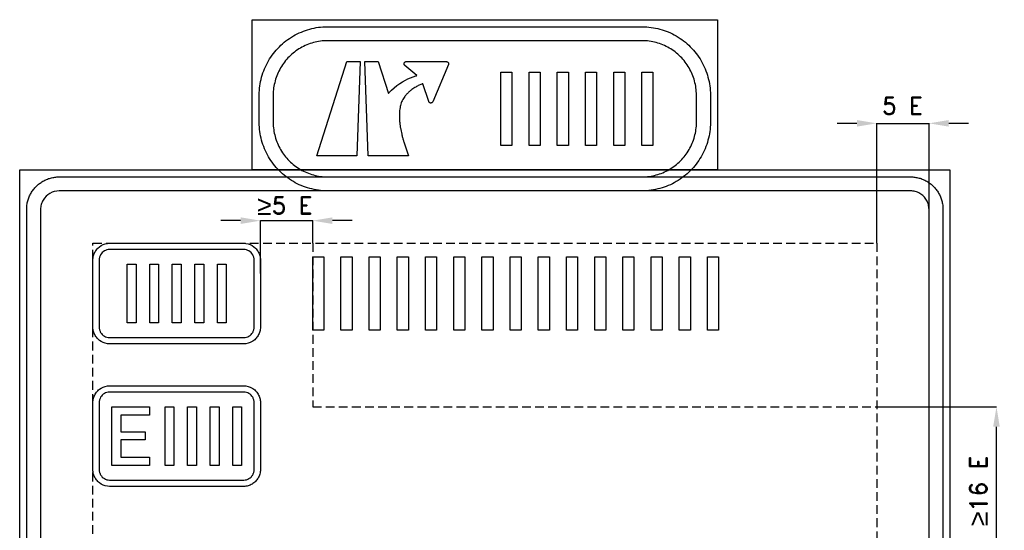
# Model space of a CAD drawing. Header units: millimetres. Extents: x 377 to 4611, y 39 to 6508.
# Tile 3 of 3: x 377 to 4611, y 4315 to 6508. Entities that reach past the tile are written whole.
import ezdxf

# ---------------------------------------------------------------- set-up
doc = ezdxf.new("R2010")
doc.units = ezdxf.units.MM
doc.header["$LTSCALE"] = 5
doc.linetypes.add('ČÁRKOVANÁX2', pattern=[1.5, 1, -0.5])
doc.layers.add('Kóty', color=2, linetype='Continuous')
doc.layers.add('Značka', color=7, linetype='Continuous')
doc.styles.get("Standard").update_dxf_attribs({"font": 'romand.shx', "height": 75})
doc.dimstyles.get("Standard").update_dxf_attribs({"dimtxt": 75, "dimasz": 85, "dimexe": 0.18, "dimexo": 0.0625, "dimgap": 37.5, "dimtad": 1, "dimdec": 0, "dimzin": 0, "dimdsep": 46, "dimtxsty": 'Standard', "dimcen": 0.09, "dimadec": 0, "dimazin": 0, "dimtfac": 1, "dimtdec": 0, "dimtofl": 0, "dimtmove": 0, "dimatfit": 3, "dimfxl": 1, "dimtolj": 1, "dimtzin": 0, "dimarcsym": 0})

# ---------------------------------------------------------------- blocks, each defined once
blk = doc.blocks.new('*D2')
at = {"layer": 'Defpoints', "color": 0, "transparency": 16777216}
for p in [(4062.3, 4844.7), (4577.3, 4844.7), (4062.3, 4124.7)]:
    blk.add_point(p, dxfattribs=at)
at = {"layer": 'Kóty', "color": 0, "lineweight": -2, "transparency": 16777216}
for p, q in [((4062.3, 4844.7), (4577.5, 4844.7)), ((4577.3, 4209.7), (4577.3, 4759.7)), ((4062.3, 4124.7), (4577.5, 4124.7))]:
    blk.add_line(p, q, dxfattribs=at)
at = {"layer": 'Kóty', "color": 0, "transparency": 16777216}
for points in [[(4563.1, 4759.7), (4591.4, 4759.7), (4577.3, 4844.7)], [(4563.1, 4209.7), (4591.4, 4209.7), (4577.3, 4124.7)]]:
    blk.add_solid(points, dxfattribs=at)
at = {"layer": 'Kóty', "color": 0, "transparency": 16777216, "insert": (4499.2, 4484.7), "char_height": 75, "attachment_point": 5, "rotation": 90}
blk.add_mtext('\\A1;{\\fArial|b0|i0|c238|p34;\\H1.08333x;≥}16 E', dxfattribs=at)

msp = doc.modelspace()

# ---------------------------------------------------------------- linework, layer by layer
at = {"layer": 'Kóty'}
for p, q in [((3977.3, 6062.5), (3892.3, 6062.5)), ((4062.3, 5547.6), (4062.3, 6062.7)), ((4287.3, 5657.4), (4287.3, 6062.7)), ((4457.3, 6062.5), (4372.3, 6062.5)), ((1327.3, 5644.6), (1242.3, 5644.6)), ((1412.3, 5417.7), (1412.3, 5644.8)), ((1637.3, 5547.6), (1637.3, 5644.8)), ((1807.3, 5644.6), (1722.3, 5644.6))]:
    msp.add_line(p, q, dxfattribs=at)
for points in [[(4062.3, 6062.5), (4287.3, 6062.5)], [(1412.3, 5644.6), (1637.3, 5644.6)]]:
    msp.add_lwpolyline(points, dxfattribs=at)
for points in [[(3977.3, 6076.7), (3977.3, 6048.4), (4062.3, 6062.5)], [(4372.3, 6076.7), (4372.3, 6048.4), (4287.3, 6062.5)], [(1327.3, 5658.8), (1327.3, 5630.4), (1412.3, 5644.6)], [(1722.3, 5658.8), (1722.3, 5630.4), (1637.3, 5644.6)]]:
    msp.add_solid(points, dxfattribs=at)
at = {"layer": 'Značka', "color": 3}
for points in [[(1377.3, 5862.5), (1377.3, 6507.5), (3377.3, 6507.5), (3377.3, 5862.5), (1377.3, 5862.5)], [(1827.1, 5922.5), (1654.3, 5922.5), (1783.9, 6327.5), (1841.9, 6327.5), (1827.1, 5922.5)], [(2446.3, 5967.5), (2446.3, 6282.5), (2494, 6282.5), (2494, 5967.5), (2446.3, 5967.5)], [(2567.5, 5967.5), (2567.5, 6282.5), (2615.3, 6282.5), (2615.3, 5967.5), (2567.5, 5967.5)], [(2688.8, 5967.5), (2688.8, 6282.5), (2736.5, 6282.5), (2736.5, 5967.5), (2688.8, 5967.5)], [(2810, 5967.5), (2810, 6282.5), (2857.8, 6282.5), (2857.8, 5967.5), (2810, 5967.5)], [(2931.3, 5967.5), (2931.3, 6282.5), (2979, 6282.5), (2979, 5967.5), (2931.3, 5967.5)], [(3052.5, 5967.5), (3052.5, 6282.5), (3100.3, 6282.5), (3100.3, 5967.5), (3052.5, 5967.5)], [(377.3, 272.5), (377.3, 5862.5), (4377.3, 5862.5), (4377.3, 272.5), (377.3, 272.5)], [(1637.3, 5174), (1637.3, 5489), (1685, 5489), (1685, 5174), (1637.3, 5174)], [(1758.5, 5174), (1758.5, 5489), (1806.3, 5489), (1806.3, 5174), (1758.5, 5174)], [(1879.8, 5174), (1879.8, 5489), (1927.5, 5489), (1927.5, 5174), (1879.8, 5174)], [(2001, 5174), (2001, 5489), (2048.7, 5489), (2048.7, 5174), (2001, 5174)], [(2122.2, 5174), (2122.2, 5489), (2170, 5489), (2170, 5174), (2122.2, 5174)], [(2243.5, 5174), (2243.5, 5489), (2291.2, 5489), (2291.2, 5174), (2243.5, 5174)], [(2364.7, 5174), (2364.7, 5489), (2412.5, 5489), (2412.5, 5174), (2364.7, 5174)], [(2486, 5174), (2486, 5489), (2533.7, 5489), (2533.7, 5174), (2486, 5174)], [(2607.2, 5174), (2607.2, 5489), (2655, 5489), (2655, 5174), (2607.2, 5174)], [(2728.5, 5174), (2728.5, 5489), (2776.2, 5489), (2776.2, 5174), (2728.5, 5174)], [(2849.7, 5174), (2849.7, 5489), (2897.4, 5489), (2897.4, 5174), (2849.7, 5174)], [(2970.9, 5174), (2970.9, 5489), (3018.7, 5489), (3018.7, 5174), (2970.9, 5174)], [(3092.2, 5174), (3092.2, 5489), (3139.9, 5489), (3139.9, 5174), (3092.2, 5174)], [(3213.4, 5174), (3213.4, 5489), (3261.2, 5489), (3261.2, 5174), (3213.4, 5174)], [(3334.7, 5174), (3334.7, 5489), (3382.4, 5489), (3382.4, 5174), (3334.7, 5174)], [(773.3, 4593.5), (773.3, 4845.5), (935.9, 4845.5), (935.9, 4809.2), (811.5, 4809.2), (811.5, 4737.3), (917.5, 4737.3), (917.5, 4703.6), (811.5, 4703.6), (811.5, 4629.3), (935.6, 4629.3), (935.6, 4593.5), (773.3, 4593.5)], [(1002.1, 4593.5), (1002.1, 4845.5), (1040.3, 4845.5), (1040.3, 4593.5), (1002.1, 4593.5)], [(1099.1, 4593.5), (1099.1, 4845.5), (1137.3, 4845.5), (1137.3, 4593.5), (1099.1, 4593.5)], [(1196.1, 4593.5), (1196.1, 4845.5), (1234.3, 4845.5), (1234.3, 4593.5), (1196.1, 4593.5)], [(1293.1, 4593.5), (1293.1, 4845.5), (1331.3, 4845.5), (1331.3, 4593.5), (1293.1, 4593.5)]]:
    msp.add_lwpolyline(points, dxfattribs=at)
for points in [[(1702.3, 5772.5), (1701.1, 5772.5), (1700, 5772.5, -0.032194), (1661.9, 5775.2, -0.035446), (1624.4, 5783, -0.036276), (1588.2, 5795.2, -0.034428), (1554.1, 5812.4, -0.033715), (1522.3, 5833.6, -0.034078), (1493.7, 5858.9, -0.034199), (1468.4, 5887.5, -0.034236), (1447.2, 5919.3, -0.034045), (1430.1, 5953.5, -0.033412), (1417.7, 5989.7, -0.034121), (1409.8, 6027.1, -0.036749), (1407.3, 6065.2), (1407.3, 6066.4), (1407.3, 6067.5), (1407.3, 6182.5), (1407.3, 6183.7, -0.00074), (1407.3, 6184.8, -0.032178), (1410, 6222.9, -0.035439), (1417.7, 6260.4, -0.036264), (1430, 6296.6, -0.034423), (1447.2, 6330.7, -0.033716), (1468.4, 6362.5, -0.034085), (1493.7, 6391.1, -0.034213), (1522.3, 6416.4, -0.034234), (1554.1, 6437.6, -0.034049), (1588.3, 6454.7, -0.033422), (1624.4, 6467.1, -0.034131), (1661.9, 6475, -0.036757), (1700, 6477.5), (1701.1, 6477.5), (1702.3, 6477.5), (3052.3, 6477.5), (3053.4, 6477.5), (3054.6, 6477.5, -0.032193), (3092.7, 6474.8, -0.035446), (3130.1, 6467.1, -0.036277), (3166.3, 6454.8, -0.034428), (3200.4, 6437.6, -0.033716), (3232.2, 6416.4, -0.034084), (3260.9, 6391.1, -0.034204), (3286.2, 6362.5, -0.034236), (3307.4, 6330.7, -0.034042), (3324.5, 6296.5, -0.033406), (3336.8, 6260.4, -0.034128), (3344.7, 6222.9, -0.036739), (3347.3, 6184.8), (3347.3, 6183.7), (3347.3, 6182.5), (3347.3, 6067.5), (3347.3, 6066.4), (3347.3, 6065.2, -0.032175), (3344.6, 6027.1, -0.035445), (3336.8, 5989.7, -0.036261), (3324.6, 5953.5, -0.034411), (3307.4, 5919.3, -0.033711), (3286.2, 5887.6, -0.034085), (3260.9, 5858.9, -0.034222), (3232.2, 5833.6, -0.034237), (3200.4, 5812.4, -0.034051), (3166.3, 5795.3, -0.033424), (3130.1, 5783, -0.034132), (3092.7, 5775.1, -0.036758), (3054.6, 5772.5), (3053.4, 5772.5), (3052.3, 5772.5), (1702.3, 5772.5)], [(1702.3, 5832.5), (3052.3, 5832.5), (3053.2, 5832.5), (3054.1, 5832.5, 0.032173), (3084.5, 5834.6, 0.035458), (3114.3, 5840.8, 0.036275), (3143.1, 5850.6, 0.034418), (3170.3, 5864.3, 0.033735), (3195.6, 5881.2, 0.03409), (3218.4, 5901.3, 0.034199), (3238.6, 5924.1, 0.034224), (3255.5, 5949.5, 0.034055), (3269.1, 5976.7, 0.033424), (3278.9, 6005.5, 0.034137), (3285.2, 6035.3, 0.036743), (3287.3, 6065.7, 0.001058), (3287.3, 6066.6), (3287.3, 6067.5), (3287.3, 6182.5), (3287.3, 6183.4), (3287.3, 6184.4, 0.032187), (3285.1, 6214.7, 0.035444), (3278.9, 6244.5, 0.036273), (3269.2, 6273.4, 0.034418), (3255.5, 6300.5, 0.033725), (3238.6, 6325.9, 0.034074), (3218.4, 6348.7, 0.034215), (3195.6, 6368.9, 0.034231), (3170.3, 6385.7, 0.034048), (3143.1, 6399.3, 0.033393), (3114.3, 6409.2, 0.034133), (3084.5, 6415.5, 0.036759), (3054.1, 6417.5), (3053.2, 6417.5), (3052.3, 6417.5), (1702.3, 6417.5), (1701.4, 6417.5), (1700.4, 6417.5, 0.032173), (1670.1, 6415.4, 0.035459), (1640.3, 6409.2, 0.036274), (1611.4, 6399.4, 0.034424), (1584.2, 6385.7, 0.033732), (1558.9, 6368.8, 0.034093), (1536.1, 6348.7, 0.034205), (1515.9, 6325.9, 0.034231), (1499.1, 6300.5, 0.034055), (1485.5, 6273.3, 0.033417), (1475.6, 6244.5, 0.034129), (1469.3, 6214.7, 0.036743), (1467.3, 6184.4, 0.000794), (1467.3, 6183.4), (1467.3, 6182.5), (1467.3, 6067.5), (1467.3, 6066.6), (1467.3, 6065.7, 0.032171), (1469.4, 6035.3, 0.035444), (1475.6, 6005.5, 0.036265), (1485.4, 5976.7, 0.034426), (1499.1, 5949.5, 0.033729), (1516, 5924.2, 0.034083), (1536.1, 5901.3, 0.034212), (1558.9, 5881.2, 0.034229), (1584.2, 5864.3, 0.034046), (1611.4, 5850.7, 0.033397), (1640.3, 5840.8, 0.034137), (1670.1, 5834.5, 0.03676), (1700.4, 5832.5), (1701.4, 5832.5), (1702.3, 5832.5)], [(1875.7, 5922.5), (1860.8, 6327.5), (1918.9, 6327.5), (1962.6, 6191), (1964.1, 6192.7), (1965.6, 6194.3), (1976.4, 6205.2), (1987.9, 6215.4), (1999.3, 6224.5), (2011.3, 6233), (2023.6, 6240.8), (2036.3, 6247.9), (2046.8, 6253.2), (2057.5, 6257.9), (2069.1, 6262.5), (2080.9, 6266.5), (2083, 6267.1), (2085.1, 6267.8), (2033, 6311.5), (2032.9, 6311.6), (2032.8, 6311.7), (2032.2, 6312.3), (2031.7, 6312.9), (2031.3, 6313.5), (2030.9, 6314.2), (2030.6, 6314.9), (2030.3, 6315.6), (2030.1, 6316.2), (2030, 6316.8), (2029.9, 6317.5), (2029.9, 6318.2), (2029.9, 6318.3), (2029.9, 6318.4), (2029.9, 6318.6), (2029.9, 6318.8), (2029.9, 6319.3), (2030, 6319.7), (2030.2, 6320.8), (2030.5, 6321.8), (2031.2, 6323.1), (2032, 6324.2), (2032.9, 6325.2), (2034.1, 6326.1), (2035.1, 6326.6), (2036.1, 6327.1), (2037.3, 6327.4), (2038.5, 6327.5), (2038.8, 6327.5), (2039, 6327.5), (2212.2, 6327.5), (2212.4, 6327.5), (2212.6, 6327.5), (2214.1, 6327.3), (2215.6, 6326.9), (2216.9, 6326.2), (2218, 6325.4), (2219, 6324.4), (2219.9, 6323.3), (2220.4, 6322.3), (2220.8, 6321.3), (2221.2, 6319.8, -0.045576), (2221.3, 6318.4, -0.013193), (2221.3, 6318), (2221.3, 6317.5), (2221.2, 6317.2), (2221.2, 6316.8), (2221.1, 6316.4), (2221, 6316.1), (2220.9, 6315.8), (2220.8, 6315.5), (2220.7, 6315.2), (2220.6, 6315), (2220.6, 6314.9), (2220.6, 6314.9), (2153.5, 6155.2), (2153.4, 6155), (2153.4, 6154.9), (2152.8, 6153.9), (2152.2, 6153), (2151.5, 6152.2), (2150.7, 6151.5), (2149.8, 6150.9), (2148.9, 6150.4), (2148.1, 6150.1), (2147.2, 6149.9), (2146.3, 6149.7), (2145.4, 6149.6), (2145.3, 6149.6), (2145.1, 6149.6), (2144.9, 6149.6), (2144.7, 6149.6), (2144.4, 6149.6), (2144.1, 6149.7), (2143.2, 6149.8), (2142.4, 6150), (2141.3, 6150.4), (2140.3, 6150.9), (2139.4, 6151.6), (2138.6, 6152.3), (2138, 6153), (2137.5, 6153.7), (2137, 6154.6), (2136.6, 6155.5), (2136.5, 6155.6), (2136.4, 6155.8), (2110.7, 6232.7), (2108.4, 6231.9), (2106.1, 6231), (2091, 6224.3, 0.024401), (2076.5, 6216.2), (2064, 6207.9, 0.023887), (2052.3, 6198.4, 0.024392), (2042.2, 6188.6, 0.027816), (2033.1, 6177.8), (2027.1, 6169, 0.02384), (2021.9, 6159.8, 0.027907), (2017.5, 6150, 0.035327), (2014.4, 6139.7), (2014, 6137.9), (2013.6, 6136.1), (2013.3, 6134.6), (2013, 6132.8), (2012.7, 6131, 0.020215), (2010.8, 6117.1, 0.017014), (2010, 6103.2, 0.015131), (2010, 6088.6, 0.012797), (2010.8, 6073.9, 0.012175), (2012.3, 6058.2, 0.011447), (2014.6, 6042.5, 0.008902), (2017, 6029.4, 0.008025), (2019.9, 6016.4, 0.008849), (2023.4, 6002.3, 0.009907), (2027.5, 5988.3), (2028.3, 5985.8), (2029.1, 5983.3), (2048.5, 5922.5), (1875.7, 5922.5)], [(407.3, 442.5), (407.3, 5692.5), (407.3, 5693.1, -0.000704), (407.3, 5693.6, -0.032179), (408.5, 5711.7, -0.035438), (412.2, 5729.5, -0.036265), (418, 5746.6, -0.034427), (426.2, 5762.8, -0.033708), (436.3, 5777.9, -0.034071), (448.3, 5791.5, -0.034207), (461.9, 5803.5, -0.034231), (477, 5813.6, -0.034014), (493.2, 5821.7, -0.03341), (510.3, 5827.6, -0.034149), (528.1, 5831.3, -0.036731), (546.2, 5832.5), (546.7, 5832.5), (547.3, 5832.5), (4207.3, 5832.5), (4207.8, 5832.5), (4208.4, 5832.5, -0.032167), (4226.5, 5831.2, -0.035453), (4244.2, 5827.6, -0.036279), (4261.4, 5821.7, -0.034431), (4277.6, 5813.6, -0.033715), (4292.7, 5803.5, -0.034084), (4306.3, 5791.5, -0.034211), (4318.3, 5777.9, -0.034219), (4328.3, 5762.8, -0.03404), (4336.4, 5746.6, -0.033412), (4342.3, 5729.5, -0.034122), (4346.1, 5711.7, -0.036757), (4347.3, 5693.6), (4347.3, 5693.1), (4347.3, 5692.5), (4347.3, 442.5)], [(4287.3, 442.5), (4287.3, 5692.5), (4287.3, 5692.8), (4287.3, 5693.1, 0.032183), (4286.5, 5703.5, 0.035447), (4284.4, 5713.6, 0.036274), (4281.1, 5723.4, 0.034425), (4276.5, 5732.7, 0.033755), (4270.7, 5741.3, 0.034097), (4263.8, 5749.1, 0.034164), (4256.1, 5755.9, 0.034206), (4247.5, 5761.7, 0.034035), (4238.2, 5766.3, 0.03347), (4228.4, 5769.7, 0.034127), (4218.2, 5771.8, 0.036766), (4207.9, 5772.5), (4207.6, 5772.5), (4207.3, 5772.5), (547.3, 5772.5), (547, 5772.5), (546.6, 5772.5), (536.3, 5771.8), (526.2, 5769.7), (516.4, 5766.4), (507.1, 5761.7), (498.5, 5755.9), (490.7, 5749.1), (483.8, 5741.3, 0.034206), (478.1, 5732.7, 0.034031), (473.5, 5723.4, 0.03342), (470.1, 5713.6, 0.034122), (468, 5703.5, 0.036744), (467.3, 5693.1), (467.3, 5692.8), (467.3, 5692.5), (467.3, 442.5)], [(764.3, 4503.5), (764, 4503.5), (763.7, 4503.5), (754.4, 4504.2), (745.3, 4506.1), (736.4, 4509.1), (728.1, 4513.3), (720.4, 4518.4, -0.034133), (713.4, 4524.6, -0.034169), (707.2, 4531.6, -0.034207), (702, 4539.4, -0.034059), (697.8, 4547.7, -0.033411), (694.8, 4556.5, -0.034139), (692.9, 4565.7, -0.036746), (692.3, 4574.9), (692.3, 4575.2), (692.3, 4575.5), (692.3, 4863.5), (692.3, 4863.8), (692.3, 4864.1, -0.032183), (692.9, 4873.4, -0.035432), (694.8, 4882.5, -0.036254), (697.8, 4891.3, -0.03441), (702, 4899.7, -0.03375), (707.2, 4907.4, -0.034092), (713.4, 4914.4, -0.034242), (720.4, 4920.6), (728.1, 4925.8), (736.4, 4929.9), (745.3, 4933), (754.4, 4934.9), (763.7, 4935.5), (764, 4935.5), (764.3, 4935.5), (1340.3, 4935.5), (1340.6, 4935.5), (1340.8, 4935.5), (1350.1, 4934.9), (1359.3, 4933), (1368.1, 4930), (1376.4, 4925.8, -0.033788), (1384.2, 4920.6, -0.034133), (1391.2, 4914.4, -0.034172), (1397.4, 4907.4, -0.034207), (1402.5, 4899.7, -0.034056), (1406.7, 4891.3, -0.033411), (1409.7, 4882.5, -0.034142), (1411.7, 4873.4, -0.036746), (1412.3, 4864.1), (1412.3, 4863.8), (1412.3, 4863.5), (1412.3, 4575.5), (1412.3, 4575.2), (1412.3, 4574.9, -0.03218), (1411.6, 4565.7, -0.035439), (1409.7, 4556.5, -0.036245), (1406.7, 4547.7, -0.034399), (1402.5, 4539.4, -0.033747), (1397.4, 4531.6, -0.034092), (1391.2, 4524.6, -0.034244), (1384.2, 4518.4, -0.034223), (1376.4, 4513.3, -0.034099), (1368.1, 4509.1, -0.0334), (1359.3, 4506.1, -0.034084), (1350.1, 4504.1, -0.036811), (1340.8, 4503.5), (1340.6, 4503.5), (1340.3, 4503.5), (764.3, 4503.5)], [(764.3, 4503.5), (764, 4503.5), (763.7, 4503.5), (754.4, 4504.2), (745.3, 4506.1), (736.4, 4509.1), (728.1, 4513.3), (720.4, 4518.4, -0.034133), (713.4, 4524.6, -0.034169), (707.2, 4531.6, -0.034207), (702, 4539.4, -0.034059), (697.8, 4547.7, -0.033411), (694.8, 4556.5, -0.034139), (692.9, 4565.7, -0.036746), (692.3, 4574.9), (692.3, 4575.2), (692.3, 4575.5), (692.3, 4863.5), (692.3, 4863.8), (692.3, 4864.1, -0.032183), (692.9, 4873.4, -0.035432), (694.8, 4882.5, -0.036254), (697.8, 4891.3, -0.03441), (702, 4899.7, -0.03375), (707.2, 4907.4, -0.034092), (713.4, 4914.4, -0.034242), (720.4, 4920.6), (728.1, 4925.8), (736.4, 4929.9), (745.3, 4933), (754.4, 4934.9), (763.7, 4935.5), (764, 4935.5), (764.3, 4935.5), (1340.3, 4935.5), (1340.6, 4935.5), (1340.8, 4935.5), (1350.1, 4934.9), (1359.3, 4933), (1368.1, 4930), (1376.4, 4925.8, -0.033788), (1384.2, 4920.6, -0.034133), (1391.2, 4914.4, -0.034172), (1397.4, 4907.4, -0.034207), (1402.5, 4899.7, -0.034056), (1406.7, 4891.3, -0.033411), (1409.7, 4882.5, -0.034142), (1411.7, 4873.4, -0.036746), (1412.3, 4864.1), (1412.3, 4863.8), (1412.3, 4863.5), (1412.3, 4575.5), (1412.3, 4575.2), (1412.3, 4574.9, -0.03218), (1411.6, 4565.7, -0.035439), (1409.7, 4556.5, -0.036245), (1406.7, 4547.7, -0.034399), (1402.5, 4539.4, -0.033747), (1397.4, 4531.6, -0.034092), (1391.2, 4524.6, -0.034244), (1384.2, 4518.4, -0.034223), (1376.4, 4513.3, -0.034099), (1368.1, 4509.1, -0.0334), (1359.3, 4506.1, -0.034084), (1350.1, 4504.1, -0.036811), (1340.8, 4503.5), (1340.6, 4503.5), (1340.3, 4503.5), (764.3, 4503.5)], [(764.3, 4530.5), (1340.3, 4530.5), (1340.5, 4530.5), (1340.6, 4530.5), (1346.4, 4530.9), (1352.2, 4532.1), (1357.7, 4534), (1362.9, 4536.6), (1367.7, 4539.8), (1372.1, 4543.7), (1376, 4548.1, 0.034259), (1379.2, 4552.9, 0.03402), (1381.8, 4558.1, 0.033402), (1383.7, 4563.6, 0.034116), (1384.9, 4569.4, 0.036741), (1385.3, 4575.2, 0.001036), (1385.3, 4575.3), (1385.3, 4575.5), (1385.3, 4863.5), (1385.3, 4863.7), (1385.3, 4863.9, 0.032184), (1384.9, 4869.7, 0.035423), (1383.7, 4875.4, 0.036249), (1381.8, 4880.9, 0.0344), (1379.2, 4886.1, 0.033746), (1376, 4891), (1372.1, 4895.3), (1367.7, 4899.2), (1362.9, 4902.4), (1357.7, 4905), (1352.2, 4906.9), (1346.4, 4908.1), (1340.6, 4908.5), (1340.5, 4908.5), (1340.3, 4908.5), (764.3, 4908.5), (764.1, 4908.5), (763.9, 4908.5), (758.1, 4908.1), (752.4, 4906.9), (746.9, 4905.1), (741.7, 4902.4), (736.8, 4899.2), (732.5, 4895.3), (728.6, 4891), (725.4, 4886.1), (722.8, 4880.9, 0.033398), (720.9, 4875.4, 0.034116), (719.7, 4869.7, 0.036746), (719.3, 4863.9), (719.3, 4863.7), (719.3, 4863.5), (719.3, 4575.5), (719.3, 4575.3), (719.3, 4575.2, 0.032169), (719.7, 4569.4, 0.035423), (720.9, 4563.6, 0.036263), (722.7, 4558.1, 0.034405), (725.4, 4552.9), (728.6, 4548.1), (732.5, 4543.7), (736.8, 4539.8), (741.7, 4536.6), (746.9, 4534), (752.4, 4532.1), (758.1, 4530.9), (763.9, 4530.5), (764.1, 4530.5), (764.3, 4530.5)]]:
    msp.add_lwpolyline(points, format="xyb", dxfattribs=at)
at = {"layer": 'Značka', "color": 6, "linetype": 'ČÁRKOVANÁX2', "ltscale": 7.5}
for points in [[(692.3, 587.5), (692.3, 5547.5), (4062.3, 5547.5), (4062.3, 587.5), (692.3, 587.5)], [(1637.3, 5547.5), (1637.3, 4844.7), (4062.3, 4844.7)]]:
    msp.add_lwpolyline(points, dxfattribs=at)
at = {"layer": 'Značka', "color": 1}
for points in [[(764.3, 5115.5), (764, 5115.5), (763.7, 5115.5), (754.4, 5116.2), (745.3, 5118.1), (736.4, 5121.1), (728.1, 5125.3), (720.4, 5130.4), (713.4, 5136.6, -0.034169), (707.2, 5143.6, -0.034207), (702, 5151.4, -0.034059), (697.8, 5159.7, -0.033411), (694.8, 5168.5, -0.034139), (692.9, 5177.7, -0.036746), (692.3, 5186.9), (692.3, 5187.2), (692.3, 5187.5), (692.3, 5475.5), (692.3, 5475.8, -0.000764), (692.3, 5476.1, -0.032183), (692.9, 5485.4, -0.035432), (694.8, 5494.5, -0.036254), (697.8, 5503.3, -0.03441), (702, 5511.7, -0.03375), (707.2, 5519.4, -0.034092), (713.4, 5526.4), (720.4, 5532.6), (728.1, 5537.8), (736.4, 5541.9), (745.3, 5545), (754.4, 5546.9), (763.7, 5547.5), (764, 5547.5), (764.3, 5547.5), (1340.3, 5547.5), (1340.6, 5547.5), (1340.8, 5547.5), (1350.1, 5546.9), (1359.3, 5545), (1368.1, 5542), (1376.4, 5537.8), (1384.2, 5532.6), (1391.2, 5526.4, -0.034172), (1397.4, 5519.4, -0.034207), (1402.5, 5511.7, -0.034056), (1406.7, 5503.3, -0.033411), (1409.7, 5494.5, -0.034142), (1411.7, 5485.4, -0.036746), (1412.3, 5476.1), (1412.3, 5475.8), (1412.3, 5475.5), (1412.3, 5187.5), (1412.3, 5187.2), (1412.3, 5186.9, -0.03218), (1411.6, 5177.7, -0.035439), (1409.7, 5168.5, -0.036245), (1406.7, 5159.7, -0.034399), (1402.5, 5151.4, -0.033747), (1397.4, 5143.6, -0.034092), (1391.2, 5136.6, -0.034244), (1384.2, 5130.4, -0.034223), (1376.4, 5125.3), (1368.1, 5121.1), (1359.3, 5118.1), (1350.1, 5116.1), (1340.8, 5115.5), (1340.6, 5115.5), (1340.3, 5115.5), (764.3, 5115.5)], [(764.3, 5115.5), (764, 5115.5), (763.7, 5115.5), (754.4, 5116.2), (745.3, 5118.1), (736.4, 5121.1), (728.1, 5125.3), (720.4, 5130.4), (713.4, 5136.6, -0.034169), (707.2, 5143.6, -0.034207), (702, 5151.4, -0.034059), (697.8, 5159.7, -0.033411), (694.8, 5168.5, -0.034139), (692.9, 5177.7, -0.036746), (692.3, 5186.9), (692.3, 5187.2), (692.3, 5187.5), (692.3, 5475.5), (692.3, 5475.8, -0.000764), (692.3, 5476.1, -0.032183), (692.9, 5485.4, -0.035432), (694.8, 5494.5, -0.036254), (697.8, 5503.3, -0.03441), (702, 5511.7, -0.03375), (707.2, 5519.4, -0.034092), (713.4, 5526.4), (720.4, 5532.6), (728.1, 5537.8), (736.4, 5541.9), (745.3, 5545), (754.4, 5546.9), (763.7, 5547.5), (764, 5547.5), (764.3, 5547.5), (1340.3, 5547.5), (1340.6, 5547.5), (1340.8, 5547.5), (1350.1, 5546.9), (1359.3, 5545), (1368.1, 5542), (1376.4, 5537.8), (1384.2, 5532.6), (1391.2, 5526.4, -0.034172), (1397.4, 5519.4, -0.034207), (1402.5, 5511.7, -0.034056), (1406.7, 5503.3, -0.033411), (1409.7, 5494.5, -0.034142), (1411.7, 5485.4, -0.036746), (1412.3, 5476.1), (1412.3, 5475.8), (1412.3, 5475.5), (1412.3, 5187.5), (1412.3, 5187.2), (1412.3, 5186.9, -0.03218), (1411.6, 5177.7, -0.035439), (1409.7, 5168.5, -0.036245), (1406.7, 5159.7, -0.034399), (1402.5, 5151.4, -0.033747), (1397.4, 5143.6, -0.034092), (1391.2, 5136.6, -0.034244), (1384.2, 5130.4, -0.034223), (1376.4, 5125.3), (1368.1, 5121.1), (1359.3, 5118.1), (1350.1, 5116.1), (1340.8, 5115.5), (1340.6, 5115.5), (1340.3, 5115.5), (764.3, 5115.5)], [(764.3, 5142.5), (1340.3, 5142.5), (1340.5, 5142.5), (1340.6, 5142.5), (1346.4, 5142.9), (1352.2, 5144.1), (1357.7, 5146), (1362.9, 5148.6), (1367.7, 5151.8), (1372.1, 5155.7), (1376, 5160.1), (1379.2, 5164.9, 0.03402), (1381.8, 5170.1, 0.033402), (1383.7, 5175.6, 0.034116), (1384.9, 5181.4, 0.036741), (1385.3, 5187.2), (1385.3, 5187.3), (1385.3, 5187.5), (1385.3, 5475.5), (1385.3, 5475.7), (1385.3, 5475.9, 0.032184), (1384.9, 5481.7, 0.035423), (1383.7, 5487.4, 0.036249), (1381.8, 5492.9, 0.0344), (1379.2, 5498.1), (1376, 5503), (1372.1, 5507.3), (1367.7, 5511.2), (1362.9, 5514.4), (1357.7, 5517), (1352.2, 5518.9), (1346.4, 5520.1), (1340.6, 5520.5), (1340.5, 5520.5), (1340.3, 5520.5), (764.3, 5520.5), (764.1, 5520.5), (763.9, 5520.5), (758.1, 5520.1), (752.4, 5518.9), (746.9, 5517.1), (741.7, 5514.4), (736.8, 5511.2), (732.5, 5507.3), (728.6, 5503), (725.4, 5498.1), (722.8, 5492.9, 0.033398), (720.9, 5487.4, 0.034116), (719.7, 5481.7, 0.036746), (719.3, 5475.9), (719.3, 5475.7), (719.3, 5475.5), (719.3, 5187.5), (719.3, 5187.3), (719.3, 5187.2, 0.032169), (719.7, 5181.4, 0.035423), (720.9, 5175.6, 0.036263), (722.7, 5170.1, 0.034405), (725.4, 5164.9), (728.6, 5160.1), (732.5, 5155.7), (736.8, 5151.8), (741.7, 5148.6), (746.9, 5146), (752.4, 5144.1), (758.1, 5142.9), (763.9, 5142.5), (764.1, 5142.5), (764.3, 5142.5)]]:
    msp.add_lwpolyline(points, format="xyb", dxfattribs=at)
for points in [[(839.2, 5205.5), (839.2, 5457.5), (877.4, 5457.5), (877.4, 5205.5), (839.2, 5205.5)], [(936.2, 5205.5), (936.2, 5457.5), (974.4, 5457.5), (974.4, 5205.5), (936.2, 5205.5)], [(1033.2, 5205.5), (1033.2, 5457.5), (1071.4, 5457.5), (1071.4, 5205.5), (1033.2, 5205.5)], [(1130.2, 5205.5), (1130.2, 5457.5), (1168.4, 5457.5), (1168.4, 5205.5), (1130.2, 5205.5)], [(1227.2, 5205.5), (1227.2, 5457.5), (1265.4, 5457.5), (1265.4, 5205.5), (1227.2, 5205.5)]]:
    msp.add_lwpolyline(points, dxfattribs=at)

# ---------------------------------------------------------------- texts
at = {"layer": 'Kóty', "char_height": 75, "attachment_point": 5}
for s, insert in [('\\A1;5 E', (4173.2, 6137.5)), ('{\\fArial|b0|i0|c238|p34;\\H1.08333x;≥\\A1;\\Fromand|c238;\\H0.92308x;5 E}', (1517.8, 5710))]:
    msp.add_mtext(s, dxfattribs=dict(at, insert=insert))

# ---------------------------------------------------------------- dimensions: what is measured, and where the dimension line sits
at = {"layer": 'Kóty'}
dim = msp.add_linear_dim(base=(4577.3, 4844.7), p1=(4062.3, 4124.7), p2=(4062.3, 4844.7), angle=90, text='{\\fArial|b0|i0|c238|p34;\\H1.08333x;≥}16 E', dimstyle='Standard', dxfattribs=at)
dim.commit()
dim.dimension.update_dxf_attribs({"geometry": '*D2', "text_midpoint": (4499.2, 4484.7)})

doc.saveas('drawing.dxf')
